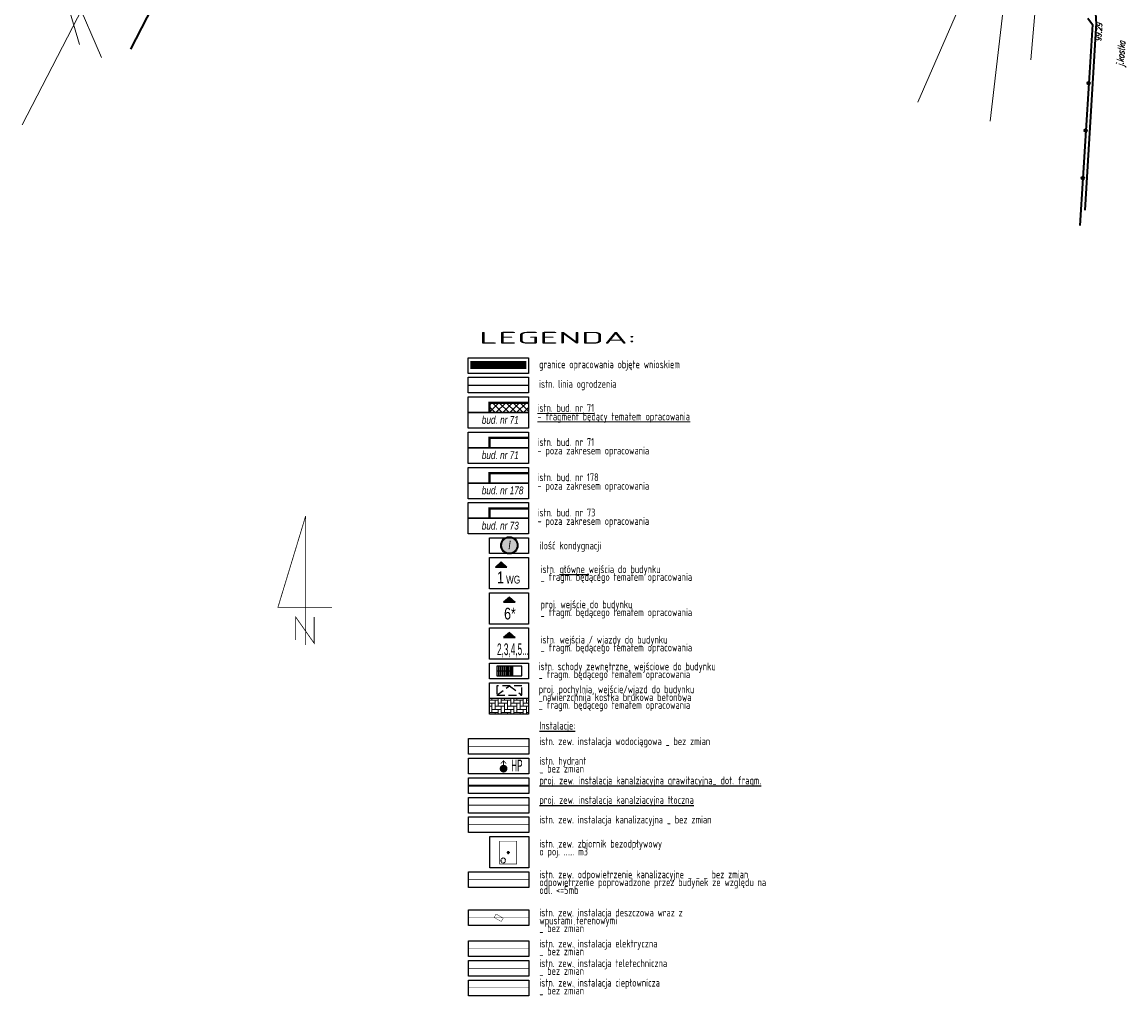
# Model space of a CAD drawing. Header units: metres. Extents: x 7502830 to 7503431, y 5814286 to 5814698.
# Tile 9 of 20: x 7503209 to 7503349, y 5814286 to 5814411. Entities that reach past the tile are written whole.
import ezdxf
from ezdxf.enums import TextEntityAlignment as Align

# ---------------------------------------------------------------- set-up
doc = ezdxf.new("R2010")
doc.units = ezdxf.units.M
doc.header["$MEASUREMENT"] = 0
for name, pattern in [('1_2', [1.5, 1, -0.5]), ('BUD', [0]), ('DASHDOT', [25.4, 12.7, -6.35, 0, -6.35]), ('EGBL', [1.5, 1, -0.5]), ('KOJ', [0]), ('PRZER1-1', [1, 0.5, -0.5]), ('UEB', [0]), ('UPE', [0]), ('UPT', [0]), ('ZPS', [2, 1, -1])]:
    doc.linetypes.add(name, pattern=pattern)
doc.layers.get('0').update_dxf_attribs({"linetype": 'CONTINUOUS'})
doc.layers.add('0_TXT', color=7, linetype='CONTINUOUS')
doc.layers.add('3MS_view 1', color=7, linetype='CONTINUOUS')
doc.layers.add('1_ hatch proj.', color=7, linetype='CONTINUOUS', lineweight=9, true_color=0x1a8cff)
for name, color, linetype, lineweight in [('1_ view 1', 7, 'CONTINUOUS', 15), ('_ description', 10, 'CONTINUOUS', 0), ('EBUPP_L_1', 7, 'BUD', 35), ('MG_KANALIZACJA', 251, 'CONTINUOUS', 13), ('SDROK_T_0', 7, 'CONTINUOUS', 18), ('SDRPK_L_0', 7, 'KOJ', 35), ('SZOPO_L_0', 7, 'CONTINUOUS', 35), ('UEEPON_L_1', 1, 'UEB', 15), ('UTTPO_L_1', 30, 'UPT', 15), ('WUKOS_T_1', 7, 'CONTINUOUS', 15)]:
    doc.layers.add(name, color=color, linetype=linetype, lineweight=lineweight)
doc.styles.add('MtXpl_Arial CE', font='arial.ttf')
doc.styles.get("Standard").update_dxf_attribs({"font": 'Simplex.SHX', "width": 0.75})
doc.styles.add('TXT3', font='geniso.shx', dxfattribs={"width": 0.75})
doc.linetypes.add('FENCELINE1', pattern='A,6.35,-2.54,[133,ltypeshp.shx,S=2.54,R=0,X=-2.54,Y=0],-2.54,25.4', length=36.83)

# ---------------------------------------------------------------- blocks, each defined once
blk = doc.blocks.new('WSP')
at = {"linetype": 'Continuous'}
blk.add_circle((0, 0), 0.045, dxfattribs=at)
blk = doc.blocks.new('fdsfdsgdgfd')
at = {"layer": 'EBUPP_L_1', "color": 8, "linetype": 'BUD'}
blk.add_line((-23.85, -9.89), (-10.44, 16.29), dxfattribs=at)
at = {"layer": 'SDRPK_L_0', "color": 8, "linetype": 'KOJ'}
blk.add_line((97.9, -30.47), (99.35, -6.54), dxfattribs=at)
blk.add_arc((88.24, -6.54), 11.11, 0.0151, 14.8305, dxfattribs=at)
at = {"layer": 'SZOPO_L_0', "color": 8}
for p, q in [((98.26, -5.94), (98.84, -6.76)), ((98.84, -6.76), (98.37, -14.25)), ((98.37, -14.25), (97.99, -20.3)), ((97.99, -20.3), (97.61, -26.36)), ((97.61, -26.36), (97.23, -32.42))]:
    blk.add_line(p, q, dxfattribs=at)
for centre in [(98.37, -14.25), (97.99, -20.3), (97.61, -26.36)]:
    blk.add_circle(centre, 0.17, dxfattribs=at)
at = {"layer": 'UEEPON_L_1', "color": 8, "linetype": 'UPE'}
for p, q in [((92.17, 2.94), (91, -11.25)), ((-33.41, 0.95), (-30.42, -9.33)), ((-32.78, 0.95), (-27.58, -10.97)), ((84.01, 0.4), (76.57, -16.68)), ((88.04, 0.14), (85.79, -19.09))]:
    blk.add_line(p, q, dxfattribs=at)
at = {"layer": 'UTTPO_L_1', "color": 8, "linetype": 'UPT'}
blk.add_line((-28.16, -1), (-37.73, -19.55), dxfattribs=at)
at = {"layer": 'WUKOS_T_1', "color": 8, "rotation": 0.009169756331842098}
blk.add_blockref('WSP', (99.35, -6.54), dxfattribs=at)
at = {"layer": 'SDROK_T_0', "color": 8, "oblique": 15, "width": 0.7}
blk.add_text('j.kostka', height=0.9, rotation=85.8177, dxfattribs=at).set_placement((102.6, -10.5), align=Align.MIDDLE)
at = {"layer": 'WUKOS_T_1', "color": 8, "lineweight": 9, "oblique": 15, "width": 0.7}
blk.add_text('99.29', height=0.75, rotation=86.5285, dxfattribs=at).set_placement((99.35, -6.54), align=Align.TOP_RIGHT)
blk = doc.blocks.new('FSDFGDG')
for points in [[(-2.12, 1.18), (-2.12, -0.02), (-1.87, -0.02), (-1.87, 1.18), (-2.12, 1.18)], [(-2.12, 0.58), (-0.12, 0.58), (-0.37, 1.18), (-0.12, 0.58), (-0.37, -0.02)], [(-1.87, 1.18), (-1.87, -0.02), (-1.62, -0.02), (-1.62, 1.18), (-1.87, 1.18)], [(-1.62, 1.18), (-1.62, -0.02), (-1.37, -0.02), (-1.37, 1.18), (-1.62, 1.18)], [(-1.37, 1.18), (-1.37, -0.02), (-1.12, -0.02), (-1.12, 1.18), (-1.37, 1.18)], [(-1.12, 1.18), (-1.12, -0.02), (-0.87, -0.02), (-0.87, 1.18), (-1.12, 1.18)], [(-0.87, 1.18), (-0.87, -0.02), (-0.62, -0.02), (-0.62, 1.18), (-0.87, 1.18)], [(-0.62, 1.18), (-0.62, -0.02), (-0.37, -0.02), (-0.37, 1.18), (-0.62, 1.18)], [(-0.37, 1.18), (-0.37, -0.02), (-0.12, -0.02), (-0.12, 1.18), (-0.37, 1.18)], [(-0.12, 1.18), (-0.12, -0.02), (1.08, -0.02), (1.08, 1.18), (-0.12, 1.18)]]:
    blk.add_lwpolyline(points)
blk = doc.blocks.new('KOND')
at = {"linetype": 'ByBlock', "true_color": 0xfafafa}
h = blk.add_hatch(color=7, dxfattribs=at)
h.dxf.hatch_style = 1
h.paths.add_polyline_path([(1, 0, 1), (-1, 0, 1)])
at = {"layer": '3MS_view 1'}
for radius in [1.1, 1]:
    blk.add_circle((0, 0), radius, dxfattribs=at)
at = {"color": 1, "insert": (-0.14, 0.59, 10.12), "char_height": 1.1, "width": 0.1414, "attachment_point": 1}
blk.add_mtext('{\\fArial|b0|i1|c238|p34;I}', dxfattribs=at)
blk = doc.blocks.new('HPzew')
at = {"layer": 'MG_KANALIZACJA', "linetype": 'Continuous', "lineweight": 25, "true_color": 0xcd0000}
h = blk.add_hatch(color=12, dxfattribs=at)
h.dxf.hatch_style = 1
edge = h.paths.add_edge_path()
edge.add_arc((0, 0), 0.5, 0, 360)
at = {"layer": 'MG_KANALIZACJA', "color": 12, "linetype": 'Continuous', "lineweight": 25, "true_color": 0xcd0000, "const_width": 0.1}
blk.add_lwpolyline([(-0.33, 0.67), (-0.01, 1), (0.35, 0.65), (-0.01, 1), (-0.36, 0.64), (-0.01, 1), (0, 0.5)], dxfattribs=at)
blk = doc.blocks.new('_szambo10m3')
at = {"layer": 'MG_KANALIZACJA', "color": 79, "linetype": 'Continuous', "lineweight": 25, "true_color": 0x3b6039, "const_width": 0.1}
blk.add_lwpolyline([(-2.9, 3.9), (0, 3.9), (0, 0), (-2.9, 0), (-2.9, 3.9)], dxfattribs=at)
at = {"layer": 'MG_KANALIZACJA', "color": 79, "linetype": 'Continuous', "lineweight": 9, "true_color": 0x3b6039}
for points in [[(-1.45, 1.95), (-1.7, 1.95)], [(-1.45, 2.2), (-1.45, 1.95)], [(-1.2, 1.95), (-1.45, 1.95)], [(-1.45, 1.95), (-1.45, 1.7)]]:
    blk.add_lwpolyline(points, dxfattribs=at)
at = {"layer": 'MG_KANALIZACJA', "color": 79, "linetype": 'EGBL', "lineweight": 25, "ltscale": 0.1, "true_color": 0x3b6039}
blk.add_circle((-2.3, 3.3), 0.4, dxfattribs=at)
at = {"layer": 'MG_KANALIZACJA', "color": 79, "linetype": 'Continuous', "lineweight": 25, "true_color": 0x3b6039}
blk.add_circle((-1.45, 1.95), 0.15, dxfattribs=at)

msp = doc.modelspace()

# ---------------------------------------------------------------- hatches: boundary and pattern name
h = msp.add_hatch()
h.set_pattern_fill('ANSI31', color=252, scale=0.011, angle=269.9425294)
h.set_pattern_definition([(314.94252944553, (1204051.49472, 13079713.43797), (0.02472046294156, 0.02467092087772), [])])
h.paths.add_polyline_path([(7503269.30345, 5814340.94948), (7503270.22583, 5814340.94856), (7503270.50291, 5814340.94828), (7503269.76529, 5814341.59695), (7503269.02637, 5814340.94828)])
h = msp.add_hatch()
h.set_pattern_fill('ANSI31', color=150, scale=0.011, angle=269.9425295)
h.set_pattern_definition([(314.94252945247, (1204052.535247, 13079708.937205), (0.02472046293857, 0.02467092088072), [])])
h.paths.add_polyline_path([(7503270.34486, 5814336.44948), (7503271.26724, 5814336.44856), (7503271.54431, 5814336.44828), (7503270.8067, 5814337.09695), (7503270.06777, 5814336.44828)])
h = msp.add_hatch()
h.set_pattern_fill('ANSI31', color=252, scale=0.011, angle=269.9365792)
h.set_pattern_definition([(314.93657918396, (1204807.091058, 13080358.58296), (0.02472302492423, 0.02466835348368), [])])
h.paths.add_polyline_path([(7503270.34486, 5814331.94945), (7503271.26724, 5814331.94843), (7503271.54431, 5814331.94812), (7503270.80676, 5814332.59688), (7503270.06777, 5814331.94828)])
at = {"layer": '1_ hatch proj.', "linetype": 'Continuous', "true_color": 0xc7e3ff, "transparency": 33554559}
h = msp.add_hatch(dxfattribs=at)
h.set_pattern_fill('HLNHER', color=254, scale=0.1)
h.set_pattern_definition([(0, (68.5749, -178.03253), (0.4, 0.4), [1.2, -0.4]), (90, (68.9749, -178.03253), (-0.4, -0.4), [1.2, -0.4])])
h.paths.add_polyline_path([(7503268.26238, 5814324.16582), (7503268.26238, 5814322.16582), (7503273.26238, 5814322.16582), (7503273.26238, 5814324.16582), (7503268.26238, 5814324.16582)], is_closed=False)
at = {"layer": '3MS_view 1', "ltscale": 2.5, "true_color": 0x0091c2, "transparency": 33554534}
h = msp.add_hatch(dxfattribs=at)
h.set_pattern_fill('ANSI37', color=142, scale=5, angle=0.0000027)
h.set_pattern_definition([(45.0000027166, (130.5425, 101.84525), (-0.441941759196, 0.441941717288), []), (135.0000027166, (130.5425, 101.84525), (-0.441941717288, -0.441941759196), [])])
h.paths.add_polyline_path([(7503268.26238, 5814361.92606), (7503268.26238, 5814360.66582), (7503273.26238, 5814360.66582), (7503273.26238, 5814361.92606), (7503268.26238, 5814361.92606)], is_closed=False)

# ---------------------------------------------------------------- linework, layer by layer
at = {"color": 7, "linetype": 'PRZER1-1', "lineweight": 50, "ltscale": 2, "const_width": 1}
msp.add_lwpolyline([(7503265.82759, 5814366.73056), (7503272.98077, 5814366.73056)], dxfattribs=at)
at = {"color": 7}
for points in [[(7503265.56238, 5814367.66582), (7503273.26238, 5814367.66582), (7503273.26238, 5814365.66582), (7503265.56238, 5814365.66582)], [(7503265.56238, 5814365.16582), (7503273.26238, 5814365.16582), (7503273.26238, 5814363.16582), (7503265.56238, 5814363.16582)], [(7503265.56238, 5814362.66582), (7503273.26238, 5814362.66582), (7503273.26238, 5814360.66582), (7503265.56238, 5814360.66582)], [(7503265.56238, 5814360.66582), (7503273.26238, 5814360.66582), (7503273.26238, 5814358.66582), (7503265.56238, 5814358.66582)], [(7503265.56238, 5814358.16582), (7503273.26238, 5814358.16582), (7503273.26238, 5814356.16582), (7503265.56238, 5814356.16582)], [(7503265.56238, 5814356.16582), (7503273.26238, 5814356.16582), (7503273.26238, 5814354.16582), (7503265.56238, 5814354.16582)], [(7503265.56238, 5814353.66582), (7503273.26238, 5814353.66582), (7503273.26238, 5814351.66582), (7503265.56238, 5814351.66582)], [(7503265.56238, 5814351.66582), (7503273.26238, 5814351.66582), (7503273.26238, 5814349.66582), (7503265.56238, 5814349.66582)], [(7503265.56238, 5814349.16582), (7503273.26238, 5814349.16582), (7503273.26238, 5814347.16582), (7503265.56238, 5814347.16582)], [(7503265.56238, 5814347.16582), (7503273.26238, 5814347.16582), (7503273.26238, 5814345.16582), (7503265.56238, 5814345.16582)], [(7503268.26238, 5814344.66582), (7503273.26238, 5814344.66582), (7503273.26238, 5814342.66582), (7503268.26238, 5814342.66582)], [(7503268.26238, 5814342.16582), (7503273.26238, 5814342.16582), (7503273.26238, 5814338.16582), (7503268.26238, 5814338.16582)], [(7503268.26238, 5814337.66582), (7503273.26238, 5814337.66582), (7503273.26238, 5814333.66582), (7503268.26238, 5814333.66582)], [(7503268.26238, 5814333.16582), (7503273.26238, 5814333.16582), (7503273.26238, 5814329.16582), (7503268.26238, 5814329.16582)], [(7503268.26238, 5814328.66582), (7503273.26238, 5814328.66582), (7503273.26238, 5814326.66582), (7503268.26238, 5814326.66582)], [(7503268.26238, 5814328.66582), (7503273.26238, 5814328.66582), (7503273.26238, 5814326.66582), (7503268.26238, 5814326.66582)], [(7503268.26238, 5814326.16582), (7503273.26238, 5814326.16582), (7503273.26238, 5814324.16582), (7503268.26238, 5814324.16582)], [(7503268.26238, 5814326.16582), (7503273.26238, 5814326.16582), (7503273.26238, 5814324.16582), (7503268.26238, 5814324.16582)], [(7503268.26238, 5814326.16582), (7503273.26238, 5814326.16582), (7503273.26238, 5814322.16582), (7503268.26238, 5814322.16582)], [(7503265.59663, 5814319.04156), (7503273.29663, 5814319.04156), (7503273.29663, 5814317.04156), (7503265.59663, 5814317.04156)], [(7503265.59663, 5814316.54156), (7503273.29663, 5814316.54156), (7503273.29663, 5814314.54156), (7503265.59663, 5814314.54156)], [(7503265.59663, 5814314.04156), (7503273.29663, 5814314.04156), (7503273.29663, 5814312.04156), (7503265.59663, 5814312.04156)], [(7503265.59663, 5814311.54156), (7503273.29663, 5814311.54156), (7503273.29663, 5814309.54156), (7503265.59663, 5814309.54156)], [(7503265.59663, 5814309.04156), (7503273.29663, 5814309.04156), (7503273.29663, 5814307.04156), (7503265.59663, 5814307.04156)], [(7503268.29663, 5814306.54156), (7503273.29663, 5814306.54156), (7503273.29663, 5814302.54156), (7503268.29663, 5814302.54156)], [(7503265.59663, 5814302.04156), (7503273.29663, 5814302.04156), (7503273.29663, 5814300.04156), (7503265.59663, 5814300.04156)], [(7503265.59663, 5814297.16378), (7503273.29663, 5814297.16378), (7503273.29663, 5814295.16378), (7503265.59663, 5814295.16378)], [(7503265.59663, 5814293.21127), (7503273.29663, 5814293.21127), (7503273.29663, 5814291.21127), (7503265.59663, 5814291.21127)], [(7503265.59663, 5814290.71127), (7503273.29663, 5814290.71127), (7503273.29663, 5814288.71127), (7503265.59663, 5814288.71127)], [(7503265.59663, 5814288.21127), (7503273.29663, 5814288.21127), (7503273.29663, 5814286.21127), (7503265.59663, 5814286.21127)]]:
    msp.add_lwpolyline(points, close=True, dxfattribs=at)
at = {"color": 2, "linetype": 'FENCELINE1', "ltscale": 0.1}
msp.add_lwpolyline([(7503265.56238, 5814364.16582), (7503273.26238, 5814364.16582)], dxfattribs=at)
at = {"color": 7}
for points in [[(7503269.30345, 5814340.94948), (7503270.22583, 5814340.94856), (7503270.22583, 5814340.94856), (7503270.50291, 5814340.94828), (7503269.76529, 5814341.59695), (7503269.02637, 5814340.94828), (7503269.30345, 5814340.94948), (7503269.30345, 5814340.94948)], [(7503270.34486, 5814331.94945), (7503271.26724, 5814331.94843), (7503271.26724, 5814331.94843), (7503271.54431, 5814331.94812), (7503270.80676, 5814332.59688), (7503270.06777, 5814331.94828), (7503270.34486, 5814331.94945), (7503270.34486, 5814331.94945)]]:
    msp.add_lwpolyline(points, dxfattribs=at)
at = {"color": 150}
msp.add_lwpolyline([(7503270.34486, 5814336.44948), (7503271.26724, 5814336.44856), (7503271.26724, 5814336.44856), (7503271.54431, 5814336.44828), (7503270.8067, 5814337.09695), (7503270.06777, 5814336.44828), (7503270.34486, 5814336.44948), (7503270.34486, 5814336.44948)], dxfattribs=at)
at = {"color": 150, "linetype": '1_2'}
msp.add_lwpolyline([(7503269.21511, 5814324.57475), (7503272.41511, 5814324.57475), (7503272.41511, 5814325.77475), (7503269.21511, 5814325.77475)], close=True, dxfattribs=at)
msp.add_lwpolyline([(7503269.21511, 5814324.57475), (7503270.81511, 5814325.77475), (7503272.41511, 5814324.57475)], dxfattribs=at)
at = {"layer": '1_ view 1', "linetype": 'Continuous', "const_width": 0.1}
for points in [[(7503244.81275, 5814347.45281), (7503244.81275, 5814331.0005), (7503244.81275, 5814335.80824), (7503241.27874, 5814335.80824), (7503244.81275, 5814347.45281), (7503241.27874, 5814335.80824), (7503248.16075, 5814335.80824)], [(7503243.53741, 5814331.62664), (7503243.53741, 5814334.56885), (7503245.90252, 5814331.21038), (7503245.90252, 5814334.55938)]]:
    msp.add_lwpolyline(points, dxfattribs=at)
at = {"layer": '1_ view 1', "color": 24, "linetype": 'Continuous', "lineweight": 25, "true_color": 0x932525, "const_width": 0.05}
msp.add_lwpolyline([(7503265.59663, 5814292.21127), (7503273.29663, 5814292.21127)], dxfattribs=at)
at = {"layer": '1_ view 1', "color": 44, "linetype": 'Continuous', "lineweight": 25, "true_color": 0x9e691a, "const_width": 0.05}
msp.add_lwpolyline([(7503265.59663, 5814289.71127), (7503273.29663, 5814289.71127)], dxfattribs=at)
at = {"layer": '1_ view 1', "color": 227, "linetype": 'Continuous', "lineweight": 25, "true_color": 0x6d2c6c, "const_width": 0.05}
msp.add_lwpolyline([(7503265.59663, 5814287.21127), (7503273.29663, 5814287.21127)], dxfattribs=at)
at = {"layer": '3MS_view 1', "color": 142, "true_color": 0x0091c2, "const_width": 0.3}
for points in [[(7503273.26238, 5814361.92606), (7503268.26238, 5814361.92606), (7503268.26238, 5814360.66582)], [(7503273.26238, 5814357.42606), (7503268.26238, 5814357.42606), (7503268.26238, 5814356.16582)], [(7503273.26238, 5814352.92606), (7503268.26238, 5814352.92606), (7503268.26238, 5814351.66582)], [(7503273.26238, 5814348.42606), (7503268.26238, 5814348.42606), (7503268.26238, 5814347.16582)]]:
    msp.add_lwpolyline(points, dxfattribs=at)
at = {"layer": 'MG_KANALIZACJA', "color": 160, "linetype": 'Continuous', "lineweight": 25, "true_color": 0x003cf0, "const_width": 0.1}
msp.add_lwpolyline([(7503265.59663, 5814318.04156), (7503273.29663, 5814318.04156)], dxfattribs=at)
at = {"layer": 'MG_KANALIZACJA', "color": 92, "linetype": 'Continuous', "lineweight": 25, "true_color": 0x00c200, "const_width": 0.25}
msp.add_lwpolyline([(7503265.59663, 5814313.04156), (7503273.29663, 5814313.04156)], dxfattribs=at)
at = {"layer": 'MG_KANALIZACJA', "color": 92, "linetype": 'DASHDOT', "lineweight": 25, "ltscale": 0.03, "true_color": 0x00c200, "const_width": 0.15}
msp.add_lwpolyline([(7503265.59663, 5814310.54156), (7503273.29663, 5814310.54156)], dxfattribs=at)
at = {"layer": 'MG_KANALIZACJA', "color": 79, "linetype": 'Continuous', "lineweight": 25, "true_color": 0x3b6039, "const_width": 0.1}
msp.add_lwpolyline([(7503265.59663, 5814308.04156), (7503273.29663, 5814308.04156)], dxfattribs=at)
at = {"layer": 'MG_KANALIZACJA', "color": 79, "linetype": 'ZPS', "lineweight": 25, "ltscale": 0.5, "true_color": 0x3b6039, "const_width": 0.1}
msp.add_lwpolyline([(7503265.59663, 5814301.04156), (7503273.29663, 5814301.04156)], dxfattribs=at)
at = {"layer": 'MG_KANALIZACJA', "color": 49, "linetype": 'Continuous', "lineweight": 25, "true_color": 0x454527, "const_width": 0.05}
for points in [[(7503268.8668, 5814296.20758), (7503269.11516, 5814296.64154), (7503270.02647, 5814296.11997), (7503269.7781, 5814295.68602), (7503268.8668, 5814296.20758)], [(7503265.59663, 5814296.16378), (7503273.29663, 5814296.16378)]]:
    msp.add_lwpolyline(points, dxfattribs=at)

# ---------------------------------------------------------------- block references
at = {"linetype": 'Continuous'}
msp.add_blockref('fdsfdsgdgfd', (7503246.36, 5814416.97), dxfattribs=at)
at = {"color": 18, "true_color": 0x030303}
msp.add_blockref('FSDFGDG', (7503271.33613, 5814327.09345), dxfattribs=at)
at = {"color": 3, "linetype": 'Continuous', "lineweight": 0, "xscale": -0.75, "yscale": 0.75, "zscale": 0.75, "rotation": 179.999999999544}
msp.add_blockref('_szambo10m3', (7503271.7541, 5814305.94924), dxfattribs=at)
at = {"layer": '1_ view 1', "linetype": 'Continuous'}
msp.add_blockref('KOND', (7503270.80655, 5814343.7108, -10.12), dxfattribs=at)
at = {"layer": '1_ view 1', "color": 160, "linetype": 'Continuous', "true_color": 0x003cf0}
msp.add_blockref('HPzew', (7503270.06553, 5814315.20435), dxfattribs=at)

# ---------------------------------------------------------------- texts
at = {"color": 12, "true_color": 0xcd0000, "style": 'MtXpl_Arial CE'}
for s, height, rotation, width, p in [('1', 1.5, 0.1551356, 0.75, (7503269.23953, 5814338.8793)), ('WG', 1, 0.1551356, 0.75, (7503270.38775, 5814338.83454)), ('2,3,4,5...', 1.5, 0.1491854, 0.5, (7503269.23631, 5814329.69664)), ('HP', 1.5, 0.1491854, 0.5, (7503271.04137, 5814314.85909))]:
    msp.add_text(s, height=height, rotation=rotation, dxfattribs=dict(at, width=width)).set_placement(p)
at = {"color": 150, "style": 'MtXpl_Arial CE', "width": 0.75}
msp.add_text('6*', height=1.5, rotation=0.1551356, dxfattribs=at).set_placement((7503270.13918, 5814334.24619))
at = {"layer": '0_TXT', "color": 7, "insert": (7503266.95122, 5814370.97074), "char_height": 1.5, "attachment_point": 1, "style": 'TXT3'}
msp.add_mtext('{\\W2.5;LEGENDA:}', dxfattribs=at)
at = {"layer": '0_TXT', "color": 7, "char_height": 1, "attachment_point": 1, "line_spacing_factor": 0.6, "style": 'TXT3'}
for s, insert, width in [('granice opracowania objęte wnioskiem', (7503274.60048, 5814367.32426), 22.3976805), ('istn. linia ogrodzenia ', (7503274.60048, 5814364.82426), 13.1114407), ('ilość kondygnacji', (7503274.63473, 5814344.2), 22.8301029), ('istn. {\\Lgłówne} wejścia do budynku \\P_ fragm. będącego tematem opracowania', (7503274.78973, 5814341.18259), 30.3122701), ('proj. wejście do budynku \\P_ fragm. będącego tematem opracowania', (7503274.78973, 5814336.68259), 30.3122701), ('istn. wejścia / wjazdy do budynku \\P_ fragm. będącego tematem opracowania', (7503274.78973, 5814332.18259), 30.3122701), ('istn. schody zewnętrzne, wejściowe do budynku\\P_ fragm. będącego tematem opracowania', (7503274.54472, 5814328.76591), 34.3230799), ('proj. pochylnia, wejście/wjazd do budynku\\P_nawierzchniia kostka brukowa betonowa\\P_ fragm. będącego tematem opracowania', (7503274.54472, 5814325.83966), 34.3230799), ('{\\LInstalacje:}', (7503274.63473, 5814321.2), 6.3380568), ('istn. zew. instalacja wodociągowa _ bez zmian', (7503274.63473, 5814319.20859), 20.6144304), ('istn. hydrant\\P_ bez zmian', (7503274.63473, 5814316.70859), 17.7856725), ('\\Lproj. zew. instalacja kanalziacyjna grawitacyjna_ dot. fragm. ', (7503274.63473, 5814314.20859), 27.0344588), ('\\Lproj. zew. instalacja kanalziacyjna tłoczna', (7503274.63473, 5814311.70859), 20.6144304), ('istn. zew. instalacja kanalizacyjna _ bez zmian', (7503274.63473, 5814309.20859), 20.6144304), ('istn. zew. zbiornik bezodpływowy\\Po poj. ...... m3', (7503274.63473, 5814306.12734), 20.6144304), ('istn. zew. odpowietrzenie kanalizacyjne _ _ _ bez zmian\\Podpowietrzenie poprowadzone przez budynek ze względu na odl. <=5mb', (7503274.63473, 5814302.20859), 26.5771033), ('istn. zew. instalacja deszczowa wraz z wpustami terenowymi\\P_ bez zmian', (7503274.63473, 5814297.33081), 19.761928), ('istn. zew. instalacja elektryczna\\P_ bez zmian', (7503274.63473, 5814293.3783), 19.761928), ('istn. zew. instalacja teletechniczna\\P_ bez zmian', (7503274.63473, 5814290.8783), 21.9706842), ('istn. zew. instalacja ciepłownicza\\P_ bez zmian', (7503274.63473, 5814288.3783), 21.9706842)]:
    msp.add_mtext(s, dxfattribs=dict(at, insert=insert, width=width))
at = {"layer": '0_TXT', "color": 7, "char_height": 1, "attachment_point": 1}
for s, insert, width in [('{\\fArial|b0|i1|c238|p34;bud. nr 71}', (7503267.29272, 5814360.22887), 5.1418604), ('{\\fArial|b0|i1|c238|p34;bud. nr 71}', (7503267.29272, 5814355.72887), 5.5457092), ('{\\fArial|b0|i1|c238|p34;bud. nr 178}', (7503267.29272, 5814351.22887), 5.5457092), ('{\\fArial|b0|i1|c238|p34;bud. nr 73}', (7503267.29272, 5814346.72887), 5.5457092)]:
    msp.add_mtext(s, dxfattribs=dict(at, insert=insert, width=width))
at = {"layer": '_ description', "color": 7, "char_height": 1, "attachment_point": 1, "line_spacing_factor": 0.6, "style": 'TXT3'}
for s, insert, width in [('\\pxsm0.65;{\\Listn. bud. nr 71\\P- fragment będący tematem opracowania}', (7503274.40176, 5814361.76018), 25.8914246), ('\\pxsm0.65;istn. bud. nr 71\\P- poza zakresem opracowania', (7503274.40176, 5814357.4055), 25.5970442), ('\\pxsm0.65;istn. bud. nr 178\\P- poza zakresem opracowania', (7503274.40176, 5814352.9055), 23.5432884), ('\\pxsm0.65;istn. bud. nr 73\\P- poza zakresem opracowania', (7503274.40176, 5814348.4055), 23.4657882)]:
    msp.add_mtext(s, dxfattribs=dict(at, insert=insert, width=width))

doc.saveas('drawing.dxf')
